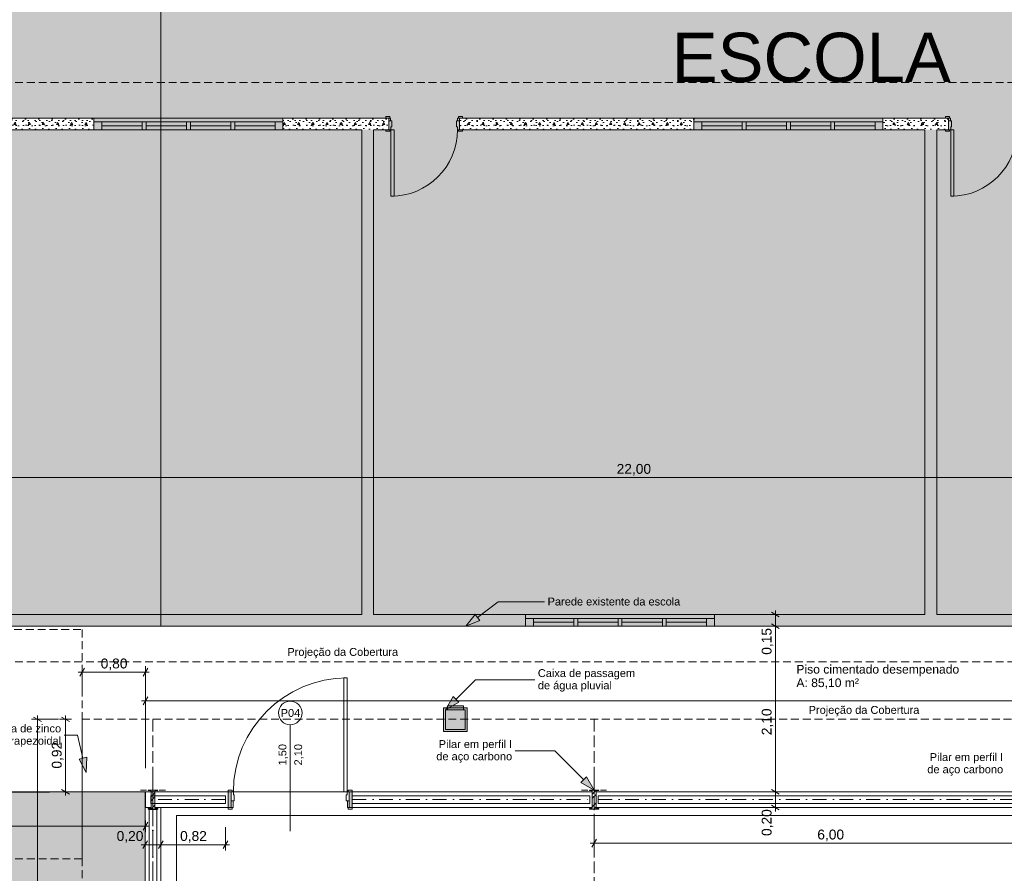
# Model space of a CAD drawing. Header units: millimetres. Extents: x 0 to 1917, y 0 to 847.
# Tile 4 of 230: x 212 to 462, y 303 to 520. Entities that reach past the tile are written whole.
import ezdxf

# ---------------------------------------------------------------- set-up
doc = ezdxf.new("R2010")
doc.units = ezdxf.units.MM
doc.header["$MEASUREMENT"] = 0
doc.set_wipeout_variables(frame=1)
for name, pattern in [('Linha Tracejada 2_1', [3, 2, -1]), ('Linha Tracejada 3_1', [4, 3, -1]), ('Traço_Ponto', [6.702778, 3.527778, -1.763889, 0, -1.411111]), ('Wipeout_Contour', [1000, 0, -1000])]:
    doc.linetypes.add(name, pattern=pattern)
for name, color, linetype in [('Cobertura.ARQ', 7, 'Continuous'), ('Cota.2D', 7, 'Continuous'), ('Interior - Mobiliário', 7, 'Continuous'), ('Laje.ARQ', 7, 'Continuous'), ('levanta_71_ESCOLA', 7, 'Continuous'), ('levanta_d1_ESCOLA', 7, 'Continuous'), ('Linha & Trama.2D', 7, 'Continuous'), ('Parede.ARQ', 7, 'Continuous'), ('Pilar.ARQ', 7, 'Continuous'), ('Rótulo.2D', 7, 'Continuous'), ('Texto.2D', 7, 'Continuous')]:
    doc.layers.add(name, color=color, linetype=linetype)
doc.styles.add('GENERATED_STYLE_1', font='arial.ttf')
pattern_1 = [(0, (-3320.6625, -5.427), (0, 6.235383), [0.6, -3]), (0, (-3318.8625, -2.3095), (0, 6.235383), [0.6, -3]), (60, (-3320.6625, -5.427), (-5.4, 3.117692), [0.6, -3]), (60, (-3317.0625, -5.427), (-5.4, 3.117692), [0.6, -3]), (120, (-3320.0625, -5.427), (5.4, 3.117692), [0.6, -3]), (120, (-3316.4625, -5.427), (5.4, 3.117692), [0.6, -3]), (0, (-3320.6625, -4.8271), (0, 1.20000005), [0, -1.20000005, 0, -1.80000007]), (45, (-3320.0625, -4.8271), (-0.84852817, 0.84852817), [0, -0.90000004, 0, -1.50000006])]
pattern_2 = [(45, (-3320.6625, -5.4271), (-1.5909903, 1.5909903), []), (45, (-3321.1928, -4.8968), (-1.5909903, 1.5909903), [])]

msp = doc.modelspace()

# ---------------------------------------------------------------- hatches: boundary and pattern name
at = {"layer": 'Interior - Mobiliário', "linetype": 'Continuous', "lineweight": 0}
for points in [[(320.05, 345.34), (320.05, 339.34), (326.05, 339.34), (326.05, 345.34)], [(321.03, 344.84), (325.07, 344.84), (325.07, 345.84), (321.03, 345.84)], [(320.55, 344.84), (320.55, 339.84), (325.55, 339.84), (325.55, 344.84)]]:
    msp.add_hatch(color=37, dxfattribs=at).paths.add_polyline_path(points)
at = {"layer": 'Laje.ARQ', "linetype": 'Continuous', "lineweight": 0}
h = msp.add_hatch(dxfattribs=at)
h.set_pattern_fill('CONTÍNUA___PONTO_TRACEJA_C2', color=123, style=0, pattern_type=2)
h.set_pattern_definition([(45, (-3320.6625, -5.4271), (-1.8384776, 1.8384776), []), (45, (-3321.5817, -4.508), (-1.8384776, 1.8384776), [1.9499999, -0.65, 0, -0.65])])
h.paths.add_polyline_path([(151.25, 369.04), (497.25, 369.04), (588.25, 369.04), (588.25, 564.04), (888.84, 564.04), (888.84, 613.5), (151.25, 613.5)])
h = msp.add_hatch(dxfattribs=at)
h.set_pattern_fill('RELVA_0001', color=254, style=0, pattern_type=2)
h.set_pattern_definition([(90, (-3320.6625, -5.427), (-6, 0), [0.8660254, -2.598076]), (90, (-3317.6625, -3.695), (-6, 0), [0.8660254, -2.598076]), (30, (-3320.6625, -5.427), (-3, 5.196152), [0.8660254, -2.598076]), (30, (-3320.6625, -1.963), (-3, 5.196152), [0.8660254, -2.598076]), (150, (-3320.6625, -5.427), (3, 5.196152), [0.8660254, -2.598076]), (150, (-3320.6625, -1.963), (3, 5.196152), [0.8660254, -2.598076])])
h.paths.add_polyline_path([(74.03, 323.41), (105.35, 127.64), (179.93, 64.04), (244.25, 64.04), (244.25, 324.04)])
at = {"layer": 'levanta_71_ESCOLA', "linetype": 'Continuous', "lineweight": 0}
h = msp.add_hatch(color=11, dxfattribs=at)
h.paths.add_polyline_path([(248.25, 366.04), (600.25, 366.04), (600.25, 564.04), (899.86, 564.04), (899.86, 613.5), (248.25, 613.5)])
h.paths.add_polyline_path([(368.95, 475.66), (368.95, 527.18), (523.2, 527.18), (523.2, 475.66)], flags=0)
at = {"layer": 'Parede.ARQ', "linetype": 'Continuous', "lineweight": 0}
for points in [[(263.57, 324.04), (263.57, 320.04), (266.11, 320.04), (266.11, 324.04)], [(298.39, 324.04), (296.11, 324.04), (296.11, 320.04), (298.39, 320.04)]]:
    msp.add_hatch(color=35, dxfattribs=at).paths.add_polyline_path(points)
at = {"layer": 'Rótulo.2D', "linetype": 'Continuous', "lineweight": 0}
for points in [[(320.55, 344.84), (323.9, 346.77), (322.49, 348.19)], [(229.33, 328.94), (229.43, 332.8), (227.48, 332.33)]]:
    msp.add_hatch(color=161, dxfattribs=at).paths.add_polyline_path(points)

# ---------------------------------------------------------------- linework, layer by layer
at = {"layer": 'Cobertura.ARQ', "color": 233, "linetype": 'Linha Tracejada 2_1', "lineweight": 0, "flags": 128}
for points in [[(151.25, 504.04), (585.25, 504.04)], [(585.25, 357.04), (151.25, 357.04)], [(228.25, 342.43), (728.25, 342.43)], [(228.25, 194.13), (228.25, 342.43)], [(228.25, 306.98), (66.98, 306.98)]]:
    msp.add_lwpolyline(points, dxfattribs=at)
at = {"layer": 'Cota.2D', "color": 7, "linetype": 'Continuous', "lineweight": 0}
for p, q in [((228.83, 355.38), (227.68, 353.38)), ((228.25, 348.43), (228.25, 355.88)), ((243.78, 353.38), (244.93, 355.38)), ((244.35, 330.04), (244.35, 355.88)), ((227.28, 354.38), (228.25, 354.38)), ((228.25, 354.38), (244.35, 354.38)), ((244.35, 354.38), (245.33, 354.38)), ((244.93, 348.1), (243.78, 346.1)), ((244.35, 330.04), (244.35, 348.6)), ((243.38, 347.1), (244.35, 347.1)), ((244.35, 347.1), (712.25, 347.1)), ((217.91, 341.86), (215.91, 343.01)), ((216.91, 342.43), (216.91, 343.41)), ((225.04, 341.86), (223.04, 343.01)), ((224.04, 342.43), (224.04, 343.41)), ((222.25, 342.43), (215.41, 342.43)), ((216.91, 45.83), (216.91, 342.43)), ((225.54, 342.43), (222.54, 342.43)), ((224.04, 324.04), (224.04, 342.43)), ((225.54, 324.04), (222.54, 324.04)), ((223.04, 324.62), (225.04, 323.46)), ((224.04, 323.06), (224.04, 324.04)), ((148.25, 315.28), (244.35, 315.28)), ((243.78, 314.28), (244.93, 316.28)), ((244.35, 313.78), (244.35, 316.78)), ((244.35, 315.28), (245.33, 315.28)), ((264.68, 309.1), (264.68, 315.04)), ((243.28, 310.6), (244.25, 310.6)), ((244.83, 311.6), (243.68, 309.6)), ((244.25, 309.1), (244.25, 312.1)), ((244.25, 310.6), (248.25, 310.6)), ((248.83, 311.6), (247.68, 309.6)), ((248.25, 309.1), (248.25, 312.1)), ((248.25, 310.6), (264.68, 310.6)), ((264.1, 309.6), (265.26, 311.6)), ((264.68, 310.6), (265.66, 310.6)), ((357.28, 310.97), (358.25, 310.97)), ((358.83, 311.97), (357.68, 309.97)), ((358.25, 310.97), (478.25, 310.97))]:
    msp.add_line(p, q, dxfattribs=at)
at = {"layer": 'Interior - Mobiliário', "color": 7, "linetype": 'Continuous', "lineweight": 0}
for p, q in [((320.05, 345.34), (320.05, 339.34)), ((326.05, 345.34), (320.05, 345.34)), ((325.07, 345.84), (321.03, 345.84)), ((321.03, 345.84), (321.03, 344.84)), ((325.07, 344.84), (325.07, 345.84)), ((326.05, 339.34), (326.05, 345.34)), ((320.55, 344.84), (320.55, 339.84)), ((325.55, 344.84), (320.55, 344.84)), ((325.55, 344.84), (320.55, 344.84)), ((320.55, 344.84), (320.55, 339.84)), ((321.03, 344.84), (325.07, 344.84)), ((325.55, 339.84), (325.55, 344.84)), ((325.55, 339.84), (325.55, 344.84)), ((320.05, 339.34), (326.05, 339.34)), ((320.55, 339.84), (325.55, 339.84)), ((320.55, 339.84), (325.55, 339.84))]:
    msp.add_line(p, q, dxfattribs=at)
at = {"layer": 'Interior - Mobiliário', "color": 102, "linetype": 'Continuous', "lineweight": 0}
for p, q in [((708.25, 318.04), (252.25, 318.04)), ((252.25, 318.04), (252.25, 69.37))]:
    msp.add_line(p, q, dxfattribs=at)
at = {"layer": 'Laje.ARQ', "color": 111, "linetype": 'Continuous', "lineweight": 0, "flags": 128}
for points in [[(44.31, 465.63), (73.93, 324.04), (244.35, 324.04), (640.76, 324.04), (640.76, 564.04), (588.25, 564.04), (588.25, 369.04), (151.25, 369.04), (151.25, 613.5)], [(151.25, 613.5), (151.25, 369.04), (497.25, 369.04), (588.25, 369.04), (588.25, 564.04), (888.84, 564.04), (888.84, 613.5)]]:
    msp.add_lwpolyline(points, dxfattribs=at)
at = {"layer": 'Laje.ARQ', "color": 93, "linetype": 'Continuous', "lineweight": 0, "flags": 128}
msp.add_lwpolyline([(74.03, 323.41), (105.35, 127.64), (179.93, 64.04), (244.25, 64.04), (244.25, 324.04)], close=True, dxfattribs=at)
at = {"layer": 'Laje.ARQ', "color": 111, "linetype": 'Continuous', "lineweight": 0, "flags": 128}
msp.add_lwpolyline([(244.25, 64.04), (646.63, 64.04), (712.25, 64.04), (712.25, 324.04), (244.25, 324.04)], close=True, dxfattribs=at)
at = {"layer": 'levanta_d1_ESCOLA', "color": 7, "linetype": 'Continuous', "lineweight": 0}
for p, q in [((266.11, 324.04), (265.37, 324.04)), ((266.11, 324.04), (266.11, 321.74)), ((296.11, 324.04), (296.85, 324.04)), ((296.11, 324.04), (296.11, 321.74)), ((266.11, 320.04), (265.37, 320.04)), ((266.11, 321.74), (266.11, 320.04)), ((296.11, 321.74), (296.11, 320.04)), ((296.11, 320.04), (296.85, 320.04))]:
    msp.add_line(p, q, dxfattribs=at)
at = {"layer": 'Parede.ARQ', "color": 30, "linetype": 'Continuous', "lineweight": 0}
for p, q in [((233.25, 492.04), (233.25, 494.04)), ((243.5, 494.04), (233.25, 494.04)), ((243.5, 493.04), (233.25, 493.04)), ((244.5, 494.04), (243.5, 494.04)), ((244.5, 494.04), (243.5, 494.04)), ((243.5, 494.04), (243.5, 492.04)), ((244.5, 492.04), (244.5, 494.04)), ((254.75, 494.04), (244.5, 494.04)), ((254.75, 493.04), (244.5, 493.04)), ((255.75, 494.04), (254.75, 494.04)), ((255.75, 494.04), (254.75, 494.04)), ((254.75, 494.04), (254.75, 492.04)), ((255.75, 492.04), (255.75, 494.04)), ((266, 494.04), (255.75, 494.04)), ((266, 493.04), (255.75, 493.04)), ((267, 494.04), (266, 494.04)), ((267, 494.04), (266, 494.04)), ((266, 494.04), (266, 492.04)), ((267, 492.04), (267, 494.04)), ((277.25, 494.04), (267, 494.04)), ((277.25, 493.04), (267, 493.04)), ((277.25, 494.04), (277.25, 492.04)), ((385.59, 492.04), (385.59, 494.04)), ((395.84, 494.04), (385.59, 494.04)), ((395.84, 493.04), (385.59, 493.04)), ((396.84, 494.04), (395.84, 494.04)), ((396.84, 494.04), (395.84, 494.04)), ((395.84, 494.04), (395.84, 492.04)), ((396.84, 492.04), (396.84, 494.04)), ((407.09, 494.04), (396.84, 494.04)), ((407.09, 493.04), (396.84, 493.04)), ((408.09, 494.04), (407.09, 494.04)), ((408.09, 494.04), (407.09, 494.04)), ((407.09, 494.04), (407.09, 492.04)), ((408.09, 492.04), (408.09, 494.04)), ((418.34, 494.04), (408.09, 494.04)), ((418.34, 493.04), (408.09, 493.04)), ((419.34, 494.04), (418.34, 494.04)), ((419.34, 494.04), (418.34, 494.04)), ((418.34, 494.04), (418.34, 492.04)), ((419.34, 492.04), (419.34, 494.04)), ((429.59, 494.04), (419.34, 494.04)), ((429.59, 493.04), (419.34, 493.04)), ((429.59, 494.04), (429.59, 492.04)), ((233.25, 492.04), (243.5, 492.04)), ((243.5, 492.04), (244.5, 492.04)), ((243.5, 492.04), (244.5, 492.04)), ((244.5, 492.04), (254.75, 492.04)), ((254.75, 492.04), (255.75, 492.04)), ((254.75, 492.04), (255.75, 492.04)), ((255.75, 492.04), (266, 492.04)), ((266, 492.04), (267, 492.04)), ((266, 492.04), (267, 492.04)), ((267, 492.04), (277.25, 492.04)), ((307.46, 492.04), (307.46, 475.16)), ((385.59, 492.04), (395.84, 492.04)), ((395.84, 492.04), (396.84, 492.04)), ((395.84, 492.04), (396.84, 492.04)), ((396.84, 492.04), (407.09, 492.04)), ((407.09, 492.04), (408.09, 492.04)), ((407.09, 492.04), (408.09, 492.04)), ((408.09, 492.04), (418.34, 492.04)), ((418.34, 492.04), (419.34, 492.04)), ((418.34, 492.04), (419.34, 492.04)), ((419.34, 492.04), (429.59, 492.04)), ((449.6, 492.04), (449.6, 475.16)), ((307.46, 475.16), (306.66, 475.16)), ((449.6, 475.16), (448.8, 475.16)), ((342.84, 366.04), (342.84, 368.04)), ((353.09, 368.04), (342.84, 368.04)), ((354.09, 368.04), (353.09, 368.04)), ((354.09, 368.04), (353.09, 368.04)), ((353.09, 368.04), (353.09, 366.04)), ((354.09, 366.04), (354.09, 368.04)), ((364.34, 368.04), (354.09, 368.04)), ((365.34, 368.04), (364.34, 368.04)), ((365.34, 368.04), (364.34, 368.04)), ((364.34, 368.04), (364.34, 366.04)), ((365.34, 366.04), (365.34, 368.04)), ((375.59, 368.04), (365.34, 368.04)), ((376.59, 368.04), (375.59, 368.04)), ((376.59, 368.04), (375.59, 368.04)), ((375.59, 368.04), (375.59, 366.04)), ((376.59, 366.04), (376.59, 368.04)), ((386.84, 368.04), (376.59, 368.04)), ((386.84, 368.04), (386.84, 366.04)), ((353.09, 367.04), (342.84, 367.04)), ((342.84, 366.04), (353.09, 366.04)), ((353.09, 366.04), (354.09, 366.04)), ((353.09, 366.04), (354.09, 366.04)), ((364.34, 367.04), (354.09, 367.04)), ((354.09, 366.04), (364.34, 366.04)), ((364.34, 366.04), (365.34, 366.04)), ((364.34, 366.04), (365.34, 366.04)), ((375.59, 367.04), (365.34, 367.04)), ((365.34, 366.04), (375.59, 366.04)), ((375.59, 366.04), (376.59, 366.04)), ((375.59, 366.04), (376.59, 366.04)), ((386.84, 367.04), (376.59, 367.04)), ((376.59, 366.04), (386.84, 366.04)), ((294.75, 324.04), (294.75, 352.92)), ((294.75, 352.92), (295.55, 352.92)), ((295.55, 352.92), (295.55, 324.04)), ((265.37, 324.04), (265.37, 324.42)), ((265.37, 324.42), (266.37, 324.42)), ((266.37, 324.04), (265.37, 324.04)), ((266.67, 324.04), (266.11, 324.04)), ((266.11, 324.04), (266.11, 321.74)), ((266.37, 324.42), (266.37, 324.04)), ((266.67, 323.24), (266.67, 324.04)), ((266.91, 323.24), (266.67, 323.24)), ((266.91, 321.74), (266.91, 323.24)), ((295.55, 324.04), (294.75, 324.04)), ((295.55, 323.24), (295.31, 323.24)), ((295.31, 323.24), (295.31, 321.74)), ((296.11, 324.04), (295.55, 324.04)), ((295.55, 324.04), (295.55, 323.24)), ((295.85, 324.42), (296.85, 324.42)), ((295.85, 324.04), (295.85, 324.42)), ((296.85, 324.04), (295.85, 324.04)), ((296.11, 321.74), (296.11, 324.04)), ((296.85, 324.42), (296.85, 324.04)), ((265.37, 319.66), (265.37, 320.04)), ((265.37, 320.04), (266.37, 320.04)), ((266.11, 320.04), (266.11, 321.74)), ((266.11, 321.74), (266.61, 321.74)), ((266.11, 321.74), (266.91, 321.74)), ((266.61, 320.04), (266.11, 320.04)), ((266.37, 320.04), (266.37, 319.66)), ((266.61, 321.74), (266.61, 320.04)), ((295.31, 321.74), (296.11, 321.74)), ((295.61, 320.04), (295.61, 321.74)), ((295.61, 321.74), (296.11, 321.74)), ((296.11, 320.04), (295.61, 320.04)), ((295.85, 320.04), (296.85, 320.04)), ((295.85, 319.66), (295.85, 320.04)), ((296.11, 321.74), (296.11, 320.04)), ((296.85, 320.04), (296.85, 319.66)), ((266.37, 319.66), (265.37, 319.66)), ((296.85, 319.66), (295.85, 319.66))]:
    msp.add_line(p, q, dxfattribs=at)
at = {"layer": 'Parede.ARQ', "color": 161, "linetype": 'Continuous', "lineweight": 0}
msp.add_line((281.11, 341.04), (281.11, 314.04), dxfattribs=at)
at = {"layer": 'Parede.ARQ', "color": 7, "linetype": 'Continuous', "lineweight": 0}
for p, q in [((266.11, 324.04), (265.37, 324.04)), ((266.11, 324.04), (265.37, 324.04)), ((266.11, 324.04), (266.11, 321.74)), ((266.11, 324.04), (266.11, 321.74)), ((296.11, 324.04), (296.11, 321.74)), ((296.11, 324.04), (296.11, 321.74)), ((296.11, 324.04), (296.85, 324.04)), ((296.11, 324.04), (296.85, 324.04)), ((266.11, 320.04), (265.37, 320.04)), ((266.11, 320.04), (265.37, 320.04)), ((266.11, 321.74), (266.11, 320.04)), ((266.11, 321.74), (266.11, 320.04)), ((296.11, 321.74), (296.11, 320.04)), ((296.11, 321.74), (296.11, 320.04)), ((296.11, 320.04), (296.85, 320.04)), ((296.11, 320.04), (296.85, 320.04))]:
    msp.add_line(p, q, dxfattribs=at)
at = {"layer": 'Parede.ARQ', "color": 7, "linetype": 'Continuous', "lineweight": 0, "flags": 128}
for points in [[(244.25, 324.04), (245.76, 324.04)], [(244.25, 324.04), (244.25, 68.04)], [(246.75, 324.04), (248.25, 324.04)], [(248.25, 68.04), (248.25, 324.04)], [(266.11, 324.04), (263.57, 324.04)], [(298.39, 324.04), (296.11, 324.04)], [(263.57, 320.04), (266.11, 320.04)], [(296.11, 320.04), (298.39, 320.04)]]:
    msp.add_lwpolyline(points, dxfattribs=at)
at = {"layer": 'Parede.ARQ', "color": 30, "linetype": 'Continuous', "lineweight": 0}
msp.add_arc((295.55, 324.04), 28.88, 90, 180, dxfattribs=at)
at = {"layer": 'Parede.ARQ', "color": 8, "linetype": 'Continuous', "lineweight": 0}
for start, end in [(0, 180), (180, 0)]:
    msp.add_arc((281.11, 344.04), 3, start, end, dxfattribs=at)
at = {"layer": 'Pilar.ARQ', "color": 12, "linetype": 'Continuous', "lineweight": 0}
for p, q in [((246.25, 326.06), (246.25, 328.46)), ((358.25, 326.06), (358.25, 328.46))]:
    msp.add_line(p, q, dxfattribs=at)
at = {"layer": 'Rótulo.2D', "color": 151, "linetype": 'Continuous', "lineweight": 0}
for p, q in [((333.87, 372.2), (345.65, 372.2)), ((323.19, 347.48), (328.18, 352.47)), ((328.18, 352.47), (343.18, 352.47)), ((227.05, 338.4), (223.73, 338.4)), ((228.45, 332.56), (227.05, 338.4)), ((348.25, 334.46), (338.25, 334.46)), ((355.62, 327.1), (348.25, 334.46))]:
    msp.add_line(p, q, dxfattribs=at)
at = {"layer": 'Rótulo.2D', "color": 161, "linetype": 'Continuous', "lineweight": 0}
for p, q in [((320.55, 344.84), (322.49, 348.19)), ((322.49, 348.19), (323.9, 346.77)), ((320.55, 344.84), (323.9, 346.77)), ((227.48, 332.33), (229.43, 332.8)), ((229.33, 328.94), (229.43, 332.8)), ((229.33, 328.94), (227.48, 332.33)), ((354.91, 326.39), (356.32, 327.81))]:
    msp.add_line(p, q, dxfattribs=at)

# ---------------------------------------------------------------- texts
at = {"layer": 'Cota.2D', "color": 7, "linetype": 'Continuous', "lineweight": 0, "char_height": 2.5, "attachment_point": 7, "style": 'GENERATED_STYLE_1'}
for s, insert, width in [('\\A1;22,00', (363.98, 404.27), 8.5486), ('\\A1;0,80', (232.98, 354.88), 6.6514), ('\\A1;0,20', (237.03, 311.1), 6.6514), ('\\A1;0,82', (253.14, 311.1), 6.6514), ('\\A1;6,00', (414.93, 311.47), 6.6514)]:
    msp.add_mtext(s, dxfattribs=dict(at, insert=insert, width=width))
at = {"layer": 'Cota.2D', "color": 7, "linetype": 'Continuous', "lineweight": 0, "char_height": 2.5, "width": 6.6514, "attachment_point": 7, "rotation": 90, "style": 'GENERATED_STYLE_1'}
for s, insert in [('\\A1;2,10', (403.78, 338.39)), ('\\A1;0,92', (223.54, 329.91))]:
    msp.add_mtext(s, dxfattribs=dict(at, insert=insert))
at = {"layer": 'levanta_71_ESCOLA', "color": 11, "linetype": 'Continuous', "lineweight": 0, "insert": (377.97, 516.68), "char_height": 12.5, "attachment_point": 1, "style": 'GENERATED_STYLE_1'}
msp.add_mtext('\\A1;ESCOLA', dxfattribs=at)
at = {"layer": 'Parede.ARQ', "color": 7, "linetype": 'Continuous', "lineweight": 0, "insert": (278.68, 343.01), "char_height": 2, "attachment_point": 7, "style": 'GENERATED_STYLE_1'}
msp.add_mtext('\\A1;P04', dxfattribs=at)
at = {"layer": 'Parede.ARQ', "color": 7, "linetype": 'Continuous', "lineweight": 0, "char_height": 2, "attachment_point": 7, "rotation": 90, "style": 'GENERATED_STYLE_1'}
for s, insert in [('\\A1;1,50', (280.5, 330.72)), ('\\A1;2,10', (284.5, 330.72))]:
    msp.add_mtext(s, dxfattribs=dict(at, insert=insert))
at = {"layer": 'Rótulo.2D', "color": 5, "linetype": 'Continuous', "lineweight": 0, "insert": (346.45, 372.3), "char_height": 2, "attachment_point": 4, "style": 'GENERATED_STYLE_1'}
msp.add_mtext('\\A1;Parede existente da escola', dxfattribs=at)
at = {"layer": 'Rótulo.2D', "color": 5, "linetype": 'Continuous', "lineweight": 0, "char_height": 2, "style": 'GENERATED_STYLE_1'}
for s, insert, attachment_point, line_spacing_factor in [('\\A1;Caixa de passagem \\Pde água pluvial', (343.98, 352.3), 4, 0.927826), ('\\A1;Telha de zinco\\Ptrapezoidal', (222.93, 338.24), 6, 0.940166), ('\\A1;Pilar em perfil I\\Pde aço carbono', (337.45, 334.28), 6, 0.930353), ('\\A1;Pilar em perfil I\\Pde aço carbono', (462.12, 330.98), 6, 0.930353)]:
    msp.add_mtext(s, dxfattribs=dict(at, insert=insert, attachment_point=attachment_point, line_spacing_factor=line_spacing_factor))
at = {"layer": 'Texto.2D', "color": 5, "linetype": 'Continuous', "lineweight": 0, "char_height": 2, "attachment_point": 1, "style": 'GENERATED_STYLE_1'}
for insert in [(280.38, 360.53), (412.74, 345.81)]:
    msp.add_mtext('\\A1;Projeção da Cobertura', dxfattribs=dict(at, insert=insert))
at = {"layer": 'Texto.2D', "color": 5, "linetype": 'Continuous', "lineweight": 0, "insert": (409.62, 356.23), "char_height": 2.2, "attachment_point": 1, "line_spacing_factor": 0.934479, "style": 'GENERATED_STYLE_1'}
msp.add_mtext('\\A1;Piso cimentado desempenado\\PA: 85,10 m²', dxfattribs=at)

# ---------------------------------------------------------------- next in the draw order: wipeouts: each hides what was drawn before it
at = {"color": 254, "linetype": 'Wipeout_Contour', "lineweight": 0, "ltscale": 2136.40909}
msp.add_wipeout([(173.62, 492.04), (231.25, 492.04), (231.25, 495.04), (173.62, 495.04)], dxfattribs=at).dxf.layer = 'Parede.ARQ'
at = {"color": 254, "linetype": 'Wipeout_Contour', "lineweight": 0, "ltscale": 2295.630749}
msp.add_wipeout([(279.25, 492.04), (306.1, 492.04), (306.1, 495.04), (279.25, 495.04)], dxfattribs=at).dxf.layer = 'Parede.ARQ'
at = {"color": 254, "linetype": 'Wipeout_Contour', "lineweight": 0, "ltscale": 2430.993435}
msp.add_wipeout([(324.1, 492.04), (383.59, 492.04), (383.59, 495.04), (324.1, 495.04)], dxfattribs=at).dxf.layer = 'Parede.ARQ'
at = {"color": 254, "linetype": 'Wipeout_Contour', "lineweight": 0, "ltscale": 2644.661645}
msp.add_wipeout([(431.59, 492.04), (448.24, 492.04), (448.24, 495.04), (431.59, 495.04)], dxfattribs=at).dxf.layer = 'Parede.ARQ'
at = {"color": 254, "linetype": 'Wipeout_Contour', "lineweight": 0, "ltscale": 1841.210559}
msp.add_wipeout([(202.05, 369.04), (202.05, 366.04), (340.84, 366.04), (340.84, 369.04)], dxfattribs=at).dxf.layer = 'Parede.ARQ'
at = {"color": 254, "linetype": 'Wipeout_Contour', "lineweight": 0, "ltscale": 2301.215502}
msp.add_wipeout([(388.84, 369.04), (388.84, 366.04), (493.83, 366.04), (493.83, 369.04)], dxfattribs=at).dxf.layer = 'Parede.ARQ'
at = {"color": 254, "linetype": 'Wipeout_Contour', "lineweight": 0, "ltscale": 1618.713135}
msp.add_wipeout([(244.35, 320.04), (245.76, 320.04), (245.76, 324.04), (244.35, 324.04)], dxfattribs=at).dxf.layer = 'Parede.ARQ'
at = {"color": 254, "linetype": 'Wipeout_Contour', "lineweight": 0, "ltscale": 1838.621141}
msp.add_wipeout([(357.76, 324.04), (296.85, 324.04), (296.85, 320.04), (357.76, 320.04)], dxfattribs=at).dxf.layer = 'Parede.ARQ'

# ---------------------------------------------------------------- next in the draw order: hatches: boundary and pattern name
at = {"layer": 'Parede.ARQ', "linetype": 'Continuous', "lineweight": 0}
h = msp.add_hatch(dxfattribs=at)
h.set_pattern_fill('CONCRETO_ESTRUTURAL_0001', color=83, style=0, pattern_type=2)
h.set_pattern_definition(pattern_1)
h.paths.add_polyline_path([(173.62, 492.04), (231.25, 492.04), (231.25, 495.04), (173.62, 495.04)])
h = msp.add_hatch(dxfattribs=at)
h.set_pattern_fill('CONCRETO_ESTRUTURAL_0001', color=83, style=0, pattern_type=2)
h.set_pattern_definition(pattern_1)
h.paths.add_polyline_path([(279.25, 492.04), (306.1, 492.04), (306.1, 495.04), (279.25, 495.04)])
h = msp.add_hatch(dxfattribs=at)
h.set_pattern_fill('CONCRETO_ESTRUTURAL_0001', color=83, style=0, pattern_type=2)
h.set_pattern_definition(pattern_1)
h.paths.add_polyline_path([(324.1, 492.04), (383.59, 492.04), (383.59, 495.04), (324.1, 495.04)])
h = msp.add_hatch(dxfattribs=at)
h.set_pattern_fill('CONCRETO_ESTRUTURAL_0001', color=83, style=0, pattern_type=2)
h.set_pattern_definition(pattern_1)
h.paths.add_polyline_path([(431.59, 492.04), (448.24, 492.04), (448.24, 495.04), (431.59, 495.04)])
h = msp.add_hatch(dxfattribs=at)
h.set_pattern_fill('CONCRETO_ESTRUTURAL_0001', color=83, style=0, pattern_type=2)
h.set_pattern_definition(pattern_1)
h.paths.add_polyline_path([(202.05, 369.04), (202.05, 366.04), (340.84, 366.04), (340.84, 369.04)])
h = msp.add_hatch(dxfattribs=at)
h.set_pattern_fill('CONCRETO_ESTRUTURAL_0001', color=83, style=0, pattern_type=2)
h.set_pattern_definition(pattern_1)
h.paths.add_polyline_path([(388.84, 369.04), (388.84, 366.04), (493.83, 366.04), (493.83, 369.04)])
at = {"layer": 'Rótulo.2D', "linetype": 'Continuous', "lineweight": 0}
msp.add_hatch(color=161, dxfattribs=at).paths.add_polyline_path([(325.65, 366.04), (329.24, 367.48), (328.04, 369.08)])

# ---------------------------------------------------------------- next in the draw order: linework, layer by layer
at = {"layer": 'Cobertura.ARQ', "color": 233, "linetype": 'Linha Tracejada 2_1', "lineweight": 0, "flags": 128}
for points in [[(66.98, 365.23), (228.25, 365.23)], [(228.25, 365.23), (228.25, 306.98)]]:
    msp.add_lwpolyline(points, dxfattribs=at)
at = {"layer": 'Cota.2D', "color": 7, "linetype": 'Continuous', "lineweight": 0}
for p, q in [((404.28, 369.04), (404.28, 370.02)), ((405.78, 369.04), (402.78, 369.04)), ((405.28, 368.46), (403.28, 369.62)), ((404.28, 366.04), (404.28, 369.04)), ((405.78, 366.04), (402.78, 366.04)), ((403.28, 366.62), (405.28, 365.46))]:
    msp.add_line(p, q, dxfattribs=at)
at = {"layer": 'Interior - Mobiliário', "color": 124, "linetype": 'Continuous', "lineweight": 0}
msp.add_line((296.85, 323.04), (296.85, 321.04), dxfattribs=at)
at = {"layer": 'levanta_71_ESCOLA', "color": 11, "linetype": 'Continuous', "lineweight": 0}
for p, q in [((248.25, 613.5), (248.25, 366.04)), ((248.25, 366.04), (600.25, 366.04))]:
    msp.add_line(p, q, dxfattribs=at)
at = {"layer": 'levanta_d1_ESCOLA', "color": 7, "linetype": 'Continuous', "lineweight": 0}
for p, q in [((231.25, 494.04), (231.25, 495.04)), ((279.25, 494.04), (279.25, 495.04)), ((306.1, 495.04), (305.36, 495.04)), ((306.1, 494.34), (306.1, 495.04)), ((324.1, 495.04), (324.84, 495.04)), ((324.1, 494.34), (324.1, 495.04)), ((383.59, 494.04), (383.59, 495.04)), ((431.59, 494.04), (431.59, 495.04)), ((448.24, 495.04), (447.5, 495.04)), ((448.24, 494.34), (448.24, 495.04)), ((231.25, 492.04), (231.25, 494.04)), ((279.25, 492.04), (279.25, 494.04)), ((306.1, 492.04), (306.1, 494.34)), ((324.1, 492.04), (324.1, 494.34)), ((383.59, 492.04), (383.59, 494.04)), ((431.59, 492.04), (431.59, 494.04)), ((448.24, 492.04), (448.24, 494.34)), ((306.1, 492.04), (305.36, 492.04)), ((324.1, 492.04), (324.84, 492.04)), ((448.24, 492.04), (447.5, 492.04)), ((340.84, 368.04), (340.84, 369.04)), ((340.84, 366.04), (340.84, 368.04)), ((388.84, 368.04), (388.84, 369.04)), ((388.84, 366.04), (388.84, 368.04))]:
    msp.add_line(p, q, dxfattribs=at)
at = {"layer": 'Linha & Trama.2D', "color": 7, "linetype": 'Continuous', "lineweight": 0}
msp.add_line((148.25, 366.04), (500.25, 366.04), dxfattribs=at)
at = {"layer": 'Parede.ARQ', "color": 30, "linetype": 'Continuous', "lineweight": 0}
for p, q in [((279.25, 495.04), (231.25, 495.04)), ((231.25, 494.04), (231.25, 495.04)), ((279.25, 494.04), (279.25, 495.04)), ((305.36, 495.04), (305.36, 495.42)), ((305.36, 495.42), (306.36, 495.42)), ((306.36, 495.04), (305.36, 495.04)), ((306.1, 494.34), (306.1, 495.04)), ((306.1, 495.04), (306.6, 495.04)), ((306.36, 495.42), (306.36, 495.04)), ((306.6, 495.04), (306.6, 494.34)), ((323.6, 494.34), (323.6, 495.04)), ((323.6, 495.04), (324.1, 495.04)), ((323.84, 495.42), (324.84, 495.42)), ((323.84, 495.04), (323.84, 495.42)), ((324.84, 495.04), (323.84, 495.04)), ((324.1, 495.04), (324.1, 494.34)), ((324.84, 495.42), (324.84, 495.04)), ((431.59, 495.04), (383.59, 495.04)), ((383.59, 494.04), (383.59, 495.04)), ((431.59, 494.04), (431.59, 495.04)), ((447.5, 495.04), (447.5, 495.42)), ((447.5, 495.42), (448.5, 495.42)), ((448.5, 495.04), (447.5, 495.04)), ((448.24, 494.34), (448.24, 495.04)), ((448.24, 495.04), (448.74, 495.04)), ((448.5, 495.42), (448.5, 495.04)), ((448.74, 495.04), (448.74, 494.34)), ((233.25, 494.04), (231.25, 494.04)), ((231.25, 492.04), (231.25, 494.04)), ((231.25, 492.04), (231.25, 494.04)), ((279.25, 494.04), (277.25, 494.04)), ((279.25, 492.04), (279.25, 494.04)), ((279.25, 492.04), (279.25, 494.04)), ((306.6, 494.34), (306.1, 494.34)), ((306.1, 494.34), (306.1, 492.04)), ((306.9, 494.34), (306.1, 494.34)), ((306.66, 492.04), (306.66, 492.84)), ((306.66, 492.84), (306.9, 492.84)), ((306.9, 492.84), (306.9, 494.34)), ((323.3, 494.34), (323.3, 492.84)), ((324.1, 494.34), (323.3, 494.34)), ((323.3, 492.84), (323.54, 492.84)), ((323.54, 492.84), (323.54, 492.04)), ((324.1, 494.34), (323.6, 494.34)), ((324.1, 492.04), (324.1, 494.34)), ((385.59, 494.04), (383.59, 494.04)), ((383.59, 492.04), (383.59, 494.04)), ((383.59, 492.04), (383.59, 494.04)), ((431.59, 494.04), (429.59, 494.04)), ((431.59, 492.04), (431.59, 494.04)), ((431.59, 492.04), (431.59, 494.04)), ((448.74, 494.34), (448.24, 494.34)), ((448.24, 494.34), (448.24, 492.04)), ((449.04, 494.34), (448.24, 494.34)), ((448.8, 492.04), (448.8, 492.84)), ((448.8, 492.84), (449.04, 492.84)), ((449.04, 492.84), (449.04, 494.34)), ((279.25, 492.04), (231.25, 492.04)), ((231.25, 492.04), (233.25, 492.04)), ((277.25, 492.04), (279.25, 492.04)), ((305.36, 491.66), (305.36, 492.04)), ((305.36, 492.04), (306.36, 492.04)), ((306.36, 491.66), (305.36, 491.66)), ((306.1, 492.04), (306.66, 492.04)), ((306.36, 492.04), (306.36, 491.66)), ((306.66, 475.16), (306.66, 492.04)), ((306.66, 492.04), (307.46, 492.04)), ((323.54, 492.04), (324.1, 492.04)), ((323.84, 492.04), (324.84, 492.04)), ((323.84, 491.66), (323.84, 492.04)), ((324.84, 491.66), (323.84, 491.66)), ((324.84, 492.04), (324.84, 491.66)), ((431.59, 492.04), (383.59, 492.04)), ((383.59, 492.04), (385.59, 492.04)), ((429.59, 492.04), (431.59, 492.04)), ((447.5, 491.66), (447.5, 492.04)), ((447.5, 492.04), (448.5, 492.04)), ((448.5, 491.66), (447.5, 491.66)), ((448.24, 492.04), (448.8, 492.04)), ((448.5, 492.04), (448.5, 491.66)), ((448.8, 475.16), (448.8, 492.04)), ((448.8, 492.04), (449.6, 492.04)), ((388.84, 369.04), (340.84, 369.04)), ((340.84, 368.04), (340.84, 369.04)), ((342.84, 368.04), (340.84, 368.04)), ((340.84, 366.04), (340.84, 368.04)), ((340.84, 366.04), (340.84, 368.04)), ((388.84, 368.04), (386.84, 368.04)), ((388.84, 368.04), (388.84, 369.04)), ((388.84, 366.04), (388.84, 368.04)), ((388.84, 366.04), (388.84, 368.04)), ((388.84, 366.04), (340.84, 366.04)), ((340.84, 366.04), (342.84, 366.04)), ((386.84, 366.04), (388.84, 366.04))]:
    msp.add_line(p, q, dxfattribs=at)
at = {"layer": 'Parede.ARQ', "color": 7, "linetype": 'Continuous', "lineweight": 0}
for p, q in [((306.1, 495.04), (305.36, 495.04)), ((306.1, 495.04), (305.36, 495.04)), ((306.1, 494.34), (306.1, 495.04)), ((306.1, 494.34), (306.1, 495.04)), ((324.1, 494.34), (324.1, 495.04)), ((324.1, 494.34), (324.1, 495.04)), ((324.1, 495.04), (324.84, 495.04)), ((324.1, 495.04), (324.84, 495.04)), ((448.24, 495.04), (447.5, 495.04)), ((448.24, 495.04), (447.5, 495.04)), ((448.24, 494.34), (448.24, 495.04)), ((448.24, 494.34), (448.24, 495.04)), ((306.1, 492.04), (306.1, 494.34)), ((306.1, 492.04), (306.1, 494.34)), ((324.1, 492.04), (324.1, 494.34)), ((324.1, 492.04), (324.1, 494.34)), ((448.24, 492.04), (448.24, 494.34)), ((448.24, 492.04), (448.24, 494.34)), ((306.1, 492.04), (305.36, 492.04)), ((306.1, 492.04), (305.36, 492.04)), ((324.1, 492.04), (324.84, 492.04)), ((324.1, 492.04), (324.84, 492.04)), ((448.24, 492.04), (447.5, 492.04)), ((448.24, 492.04), (447.5, 492.04))]:
    msp.add_line(p, q, dxfattribs=at)
at = {"layer": 'Parede.ARQ', "color": 7, "linetype": 'Continuous', "lineweight": 0, "flags": 128}
for points in [[(231.25, 495.04), (173.62, 495.04)], [(306.1, 495.04), (279.25, 495.04)], [(383.59, 495.04), (324.1, 495.04)], [(448.24, 495.04), (431.59, 495.04)], [(173.62, 492.04), (231.25, 492.04)], [(279.25, 492.04), (299.25, 492.04)], [(302.25, 492.04), (306.1, 492.04)], [(324.1, 492.04), (383.59, 492.04)], [(431.59, 492.04), (442.25, 492.04)], [(445.25, 492.04), (448.24, 492.04)], [(299.25, 369.04), (202.05, 369.04)], [(340.84, 369.04), (302.25, 369.04)], [(442.25, 369.04), (388.84, 369.04)], [(493.83, 369.04), (445.25, 369.04)], [(202.05, 366.04), (340.84, 366.04)], [(388.84, 366.04), (493.83, 366.04)], [(244.35, 324.04), (244.35, 320.04)], [(296.85, 324.04), (296.85, 320.04)]]:
    msp.add_lwpolyline(points, dxfattribs=at)
at = {"layer": 'Parede.ARQ', "color": 30, "linetype": 'Continuous', "lineweight": 0}
for centre in [(306.66, 492.04), (448.8, 492.04)]:
    msp.add_arc(centre, 16.88, 270, 0, dxfattribs=at)
at = {"layer": 'Rótulo.2D', "color": 151, "linetype": 'Continuous', "lineweight": 0}
msp.add_line((328.64, 368.28), (333.87, 372.2), dxfattribs=at)
at = {"layer": 'Rótulo.2D', "color": 161, "linetype": 'Continuous', "lineweight": 0}
for p, q in [((325.65, 366.04), (328.04, 369.08)), ((328.04, 369.08), (329.24, 367.48)), ((325.65, 366.04), (329.24, 367.48))]:
    msp.add_line(p, q, dxfattribs=at)

# ---------------------------------------------------------------- next in the draw order: texts
at = {"layer": 'Cota.2D', "color": 7, "linetype": 'Continuous', "lineweight": 0, "insert": (403.78, 358.81), "char_height": 2.5, "width": 6.6514, "attachment_point": 7, "rotation": 90, "style": 'GENERATED_STYLE_1'}
msp.add_mtext('\\A1;0,15', dxfattribs=at)

# ---------------------------------------------------------------- next in the draw order: wipeouts: each hides what was drawn before it
at = {"color": 254, "linetype": 'Wipeout_Contour', "lineweight": 0, "ltscale": 1645.972501}
msp.add_wipeout([(246.75, 324.04), (246.75, 320.04), (265.37, 320.04), (265.37, 324.04)], dxfattribs=at).dxf.layer = 'Parede.ARQ'
at = {"color": 254, "linetype": 'Wipeout_Contour', "lineweight": 0, "ltscale": 2116.408134}
msp.add_wipeout([(358.75, 324.04), (358.75, 320.04), (477.76, 320.04), (477.76, 324.04)], dxfattribs=at).dxf.layer = 'Parede.ARQ'

# ---------------------------------------------------------------- next in the draw order: linework, layer by layer
at = {"layer": 'Cota.2D', "color": 7, "linetype": 'Continuous', "lineweight": 0}
for p, q in [((404.28, 324.04), (404.28, 366.04)), ((405.78, 324.04), (402.78, 324.04)), ((403.28, 324.62), (405.28, 323.46)), ((404.28, 320.04), (404.28, 324.04)), ((405.78, 320.04), (402.78, 320.04)), ((403.28, 320.62), (405.28, 319.46)), ((404.28, 319.06), (404.28, 320.04))]:
    msp.add_line(p, q, dxfattribs=at)
at = {"layer": 'Interior - Mobiliário', "color": 124, "linetype": 'Continuous', "lineweight": 0}
msp.add_line((264.68, 323.04), (264.68, 321.04), dxfattribs=at)
at = {"layer": 'Parede.ARQ', "color": 7, "linetype": 'Continuous', "lineweight": 0, "flags": 128}
for points in [[(245.76, 324.04), (244.35, 324.04)], [(265.37, 324.04), (246.75, 324.04)], [(265.37, 320.04), (265.37, 324.04)], [(357.76, 324.04), (296.85, 324.04)], [(477.76, 324.04), (358.75, 324.04)], [(244.35, 320.04), (245.76, 320.04)], [(246.75, 320.04), (265.37, 320.04)], [(296.85, 320.04), (357.76, 320.04)], [(358.75, 320.04), (477.76, 320.04)]]:
    msp.add_lwpolyline(points, dxfattribs=at)

# ---------------------------------------------------------------- next in the draw order: texts
at = {"layer": 'Cota.2D', "color": 7, "linetype": 'Continuous', "lineweight": 0, "insert": (403.78, 312.81), "char_height": 2.5, "width": 6.6514, "attachment_point": 7, "rotation": 90, "style": 'GENERATED_STYLE_1'}
msp.add_mtext('\\A1;0,20', dxfattribs=at)

# ---------------------------------------------------------------- next in the draw order: wipeouts: each hides what was drawn before it
at = {"color": 254, "linetype": 'Wipeout_Contour', "lineweight": 0, "ltscale": 2105.394802}
msp.add_wipeout([(302.25, 369.04), (302.25, 492.04), (299.25, 492.04), (299.25, 369.04)], dxfattribs=at).dxf.layer = 'Parede.ARQ'
at = {"color": 254, "linetype": 'Wipeout_Contour', "lineweight": 0, "ltscale": 2479.391731}
msp.add_wipeout([(445.25, 369.04), (445.25, 492.04), (442.25, 492.04), (442.25, 369.04)], dxfattribs=at).dxf.layer = 'Parede.ARQ'

# ---------------------------------------------------------------- next in the draw order: hatches: boundary and pattern name
at = {"layer": 'Parede.ARQ', "linetype": 'Continuous', "lineweight": 0}
h = msp.add_hatch(dxfattribs=at)
h.set_pattern_fill('CONCRETO_ESTRUTURAL_0001', color=83, style=0, pattern_type=2)
h.set_pattern_definition(pattern_1)
h.paths.add_polyline_path([(302.25, 369.04), (302.25, 492.04), (299.25, 492.04), (299.25, 369.04)])
h = msp.add_hatch(dxfattribs=at)
h.set_pattern_fill('CONCRETO_ESTRUTURAL_0001', color=83, style=0, pattern_type=2)
h.set_pattern_definition(pattern_1)
h.paths.add_polyline_path([(445.25, 369.04), (445.25, 492.04), (442.25, 492.04), (442.25, 369.04)])

# ---------------------------------------------------------------- next in the draw order: linework, layer by layer
at = {"layer": 'Cota.2D', "color": 7, "linetype": 'Continuous', "lineweight": 0}
msp.add_line((148.25, 403.77), (588.25, 403.77), dxfattribs=at)
at = {"layer": 'Parede.ARQ', "color": 7, "linetype": 'Continuous', "lineweight": 0, "flags": 128}
for points in [[(299.25, 492.04), (299.25, 369.04)], [(302.25, 369.04), (302.25, 492.04)], [(442.25, 492.04), (442.25, 369.04)], [(445.25, 369.04), (445.25, 492.04)]]:
    msp.add_lwpolyline(points, dxfattribs=at)

# ---------------------------------------------------------------- next in the draw order: wipeouts: each hides what was drawn before it
at = {"color": 254, "linetype": 'Wipeout_Contour', "lineweight": 0, "ltscale": 12973.495912}
msp.add_wipeout([(247.45, 319.66), (247.45, 319.71), (247.44, 319.76), (247.39, 319.79), (246.82, 319.87), (246.77, 319.9), (246.75, 319.95), (246.75, 324.17), (246.77, 324.22), (246.82, 324.25), (247.39, 324.33), (247.44, 324.36), (247.45, 324.41), (247.45, 324.46), (246.75, 324.46), (245.76, 324.46), (245.05, 324.46), (245.05, 324.41), (245.07, 324.36), (245.12, 324.33), (245.69, 324.25), (245.74, 324.22), (245.76, 324.17), (245.76, 319.95), (245.74, 319.9), (245.69, 319.87), (245.12, 319.79), (245.07, 319.76), (245.05, 319.71), (245.05, 319.66), (245.76, 319.66), (246.75, 319.66)], dxfattribs=at).dxf.layer = 'Pilar.ARQ'
at = {"color": 254, "linetype": 'Wipeout_Contour', "lineweight": 0, "ltscale": 15415.671905}
msp.add_wipeout([(359.45, 319.66), (359.45, 319.71), (359.44, 319.76), (359.39, 319.79), (358.82, 319.87), (358.77, 319.9), (358.75, 319.95), (358.75, 324.17), (358.77, 324.22), (358.82, 324.25), (359.39, 324.33), (359.44, 324.36), (359.45, 324.41), (359.45, 324.46), (358.75, 324.46), (357.76, 324.46), (357.05, 324.46), (357.05, 324.41), (357.07, 324.36), (357.12, 324.33), (357.69, 324.25), (357.74, 324.22), (357.76, 324.17), (357.76, 319.95), (357.74, 319.9), (357.69, 319.87), (357.12, 319.79), (357.07, 319.76), (357.05, 319.71), (357.05, 319.66), (357.76, 319.66), (358.75, 319.66)], dxfattribs=at).dxf.layer = 'Pilar.ARQ'

# ---------------------------------------------------------------- next in the draw order: hatches: boundary and pattern name
at = {"layer": 'Pilar.ARQ', "linetype": 'Continuous', "lineweight": 0}
h = msp.add_hatch(dxfattribs=at)
h.set_pattern_fill('AÇO_0001', color=151, style=0, pattern_type=2)
h.set_pattern_definition(pattern_2)
h.paths.add_polyline_path([(247.45, 319.66), (247.45, 319.71), (247.44, 319.76), (247.39, 319.79), (246.82, 319.87), (246.77, 319.9), (246.75, 319.95), (246.75, 324.17), (246.77, 324.22), (246.82, 324.25), (247.39, 324.33), (247.44, 324.36), (247.45, 324.41), (247.45, 324.46), (246.75, 324.46), (245.76, 324.46), (245.05, 324.46), (245.05, 324.41), (245.07, 324.36), (245.12, 324.33), (245.69, 324.25), (245.74, 324.22), (245.76, 324.17), (245.76, 319.95), (245.74, 319.9), (245.69, 319.87), (245.12, 319.79), (245.07, 319.76), (245.05, 319.71), (245.05, 319.66), (245.76, 319.66), (246.75, 319.66)])
h = msp.add_hatch(dxfattribs=at)
h.set_pattern_fill('AÇO_0001', color=151, style=0, pattern_type=2)
h.set_pattern_definition(pattern_2)
h.paths.add_polyline_path([(359.45, 319.66), (359.45, 319.71), (359.44, 319.76), (359.39, 319.79), (358.82, 319.87), (358.77, 319.9), (358.75, 319.95), (358.75, 324.17), (358.77, 324.22), (358.82, 324.25), (359.39, 324.33), (359.44, 324.36), (359.45, 324.41), (359.45, 324.46), (358.75, 324.46), (357.76, 324.46), (357.05, 324.46), (357.05, 324.41), (357.07, 324.36), (357.12, 324.33), (357.69, 324.25), (357.74, 324.22), (357.76, 324.17), (357.76, 319.95), (357.74, 319.9), (357.69, 319.87), (357.12, 319.79), (357.07, 319.76), (357.05, 319.71), (357.05, 319.66), (357.76, 319.66), (358.75, 319.66)])
at = {"layer": 'Rótulo.2D', "linetype": 'Continuous', "lineweight": 0}
msp.add_hatch(color=161, dxfattribs=at).paths.add_polyline_path([(358.25, 324.46), (356.32, 327.81), (354.91, 326.39)])

# ---------------------------------------------------------------- next in the draw order: linework, layer by layer
at = {"layer": 'Cota.2D', "color": 7, "linetype": 'Continuous', "lineweight": 0}
msp.add_line((358.25, 309.47), (358.25, 318.46), dxfattribs=at)
at = {"layer": 'Interior - Mobiliário', "color": 124, "linetype": 'Continuous', "lineweight": 0}
for p, q in [((245.68, 323.04), (264.68, 323.04)), ((245.68, 321.04), (245.68, 323.04)), ((357.2, 323.04), (296.85, 323.04)), ((357.2, 321.04), (357.2, 323.04)), ((359.31, 323.04), (359.31, 321.04)), ((477.58, 323.04), (359.31, 323.04)), ((264.68, 321.04), (245.68, 321.04)), ((296.85, 321.04), (357.2, 321.04)), ((359.31, 321.04), (477.58, 321.04)), ((247.25, 319.51), (245.25, 319.51)), ((245.25, 319.51), (245.25, 196.36)), ((247.25, 196.36), (247.25, 319.51))]:
    msp.add_line(p, q, dxfattribs=at)
at = {"layer": 'Interior - Mobiliário', "color": 124, "linetype": 'Traço_Ponto', "lineweight": 0}
for p, q in [((264.68, 322.04), (245.68, 322.04)), ((296.85, 322.04), (357.2, 322.04)), ((359.31, 322.04), (477.58, 322.04)), ((246.25, 319.51), (246.25, 196.36))]:
    msp.add_line(p, q, dxfattribs=at)
at = {"layer": 'Linha & Trama.2D', "color": 5, "linetype": 'Linha Tracejada 3_1', "lineweight": 0}
for p, q in [((246.25, 342.34), (246.25, 45.74)), ((358.25, 342.34), (358.25, 45.74))]:
    msp.add_line(p, q, dxfattribs=at)
at = {"layer": 'Linha & Trama.2D', "color": 7, "linetype": 'Continuous', "lineweight": 0}
msp.add_line((298.39, 324.04), (77.98, 324.04), dxfattribs=at)
at = {"layer": 'Pilar.ARQ', "color": 12, "linetype": 'Continuous', "lineweight": 0}
for p, q in [((244.65, 324.46), (243.05, 324.46)), ((246.25, 322.86), (246.25, 320.46)), ((247.85, 324.46), (249.45, 324.46)), ((356.65, 324.46), (355.05, 324.46)), ((358.25, 322.86), (358.25, 320.46)), ((359.85, 324.46), (361.45, 324.46))]:
    msp.add_line(p, q, dxfattribs=at)
at = {"layer": 'Pilar.ARQ', "color": 7, "linetype": 'Continuous', "lineweight": 0, "flags": 128}
for points in [[(247.45, 319.66), (247.45, 319.71), (247.44, 319.76), (247.39, 319.79), (246.82, 319.87), (246.77, 319.9), (246.75, 319.95), (246.75, 324.17), (246.77, 324.22), (246.82, 324.25), (247.39, 324.33), (247.44, 324.36), (247.45, 324.41), (247.45, 324.46), (246.75, 324.46), (245.76, 324.46), (245.05, 324.46), (245.05, 324.41), (245.07, 324.36), (245.12, 324.33), (245.69, 324.25), (245.74, 324.22), (245.76, 324.17), (245.76, 319.95), (245.74, 319.9), (245.69, 319.87), (245.12, 319.79), (245.07, 319.76), (245.05, 319.71), (245.05, 319.66), (245.76, 319.66), (246.75, 319.66)], [(359.45, 319.66), (359.45, 319.71), (359.44, 319.76), (359.39, 319.79), (358.82, 319.87), (358.77, 319.9), (358.75, 319.95), (358.75, 324.17), (358.77, 324.22), (358.82, 324.25), (359.39, 324.33), (359.44, 324.36), (359.45, 324.41), (359.45, 324.46), (358.75, 324.46), (357.76, 324.46), (357.05, 324.46), (357.05, 324.41), (357.07, 324.36), (357.12, 324.33), (357.69, 324.25), (357.74, 324.22), (357.76, 324.17), (357.76, 319.95), (357.74, 319.9), (357.69, 319.87), (357.12, 319.79), (357.07, 319.76), (357.05, 319.71), (357.05, 319.66), (357.76, 319.66), (358.75, 319.66)]]:
    msp.add_lwpolyline(points, close=True, dxfattribs=at)
at = {"layer": 'Pilar.ARQ', "color": 12, "linetype": 'Continuous', "lineweight": 0}
for p in [(246.25, 324.46), (358.25, 324.46)]:
    msp.add_point(p, dxfattribs=at)
at = {"layer": 'Rótulo.2D', "color": 161, "linetype": 'Continuous', "lineweight": 0}
for q in [(356.32, 327.81), (354.91, 326.39)]:
    msp.add_line((358.25, 324.46), q, dxfattribs=at)

doc.saveas('drawing.dxf')
